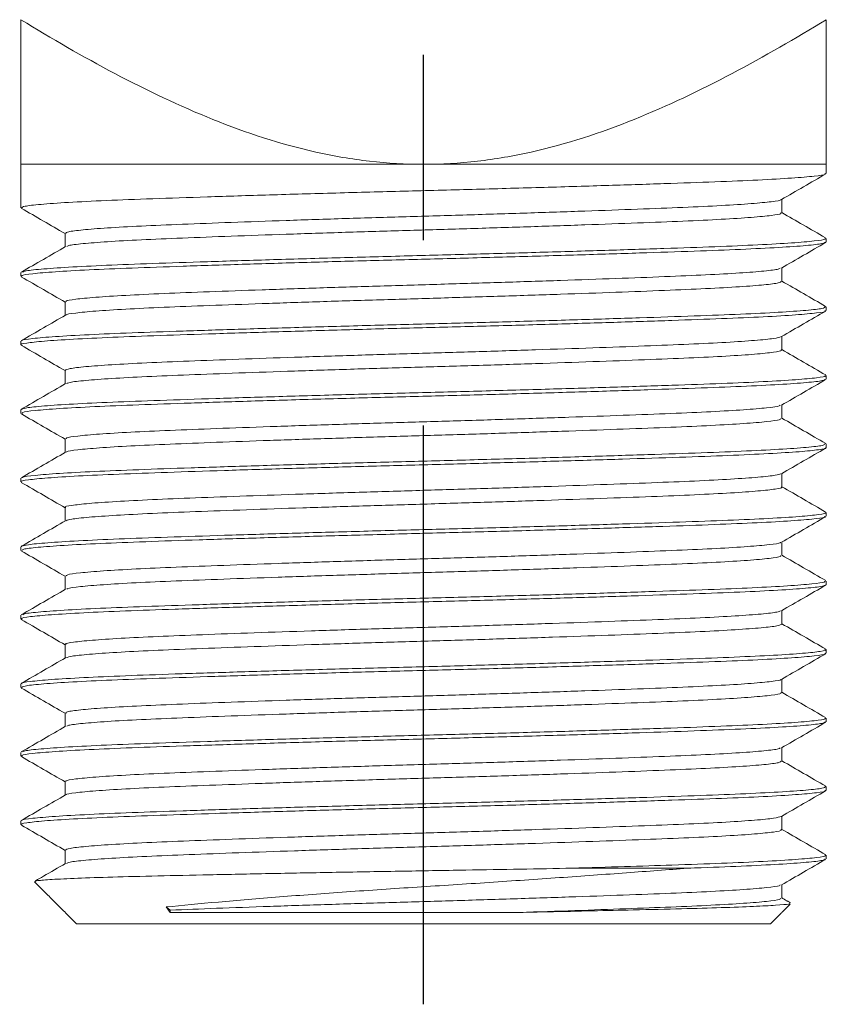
# Model space of a CAD drawing. Extents: x 894.9 to 905.9, y -8.5 to -0.5.
# Tile 1 of 10: x 896.913 to 897.349, y -4.96 to -4.428. Entities that reach past the tile are written whole.
import ezdxf

# ---------------------------------------------------------------- set-up
doc = ezdxf.new("R2010")
doc.units = 0
doc.header["$LTSCALE"] = 0.25
doc.header["$MEASUREMENT"] = 0
doc.linetypes.add('CENTER', pattern=[2, 1.25, -0.25, 0.25, -0.25])
doc.layers.get('0').update_dxf_attribs({"linetype": 'CONTINUOUS'})
doc.layers.add('CENTER', color=40, linetype='CENTER')

msp = doc.modelspace()

# ---------------------------------------------------------------- linework, layer by layer
at = {"color": 7, "linetype": 'Continuous', "lineweight": 15}
for p, q in [((897.1313, -4.50652), (896.9138, -4.50652)), ((897.3488, -4.50652), (897.1313, -4.50652)), ((897.21172, -4.88652), (897.27394, -4.88652)), ((896.99231, -4.90747), (896.99438, -4.91039)), ((896.99231, -4.90747), (896.99438, -4.90916)), ((896.99438, -4.90916), (896.99438, -4.91039)), ((897.1313, -4.91652), (896.9438, -4.91652)), ((897.3188, -4.91652), (897.1313, -4.91652))]:
    msp.add_line(p, q, dxfattribs=at)
for points, knots in [([(896.9138, -4.42846), (896.9304, -4.43863), (896.94727, -4.4484), (896.98189, -4.46665), (896.99952, -4.47507), (897.03558, -4.48955), (897.05404, -4.49563), (897.08272, -4.50205), (897.09248, -4.50373), (897.11189, -4.50596), (897.12159, -4.50652), (897.1313, -4.50652)], [0, 0, 0, 0, 0.25, 0.25, 0.5, 0.5, 0.75, 0.75, 0.875, 0.875, 1, 1, 1, 1]), ([(896.9138, -4.50652), (896.9138, -4.50652), (896.9138, -4.50596), (896.9138, -4.50372), (896.9138, -4.50204), (896.9138, -4.49562), (896.9138, -4.48954), (896.9138, -4.47505), (896.9138, -4.46662), (896.9138, -4.44837), (896.9138, -4.43861), (896.9138, -4.42846)], [0, 0, 0, 0, 0.125, 0.125, 0.25, 0.25, 0.5, 0.5, 0.75, 0.75, 1, 1, 1, 1]), ([(897.1313, -4.50652), (897.14101, -4.50652), (897.15072, -4.50596), (897.17014, -4.50372), (897.17991, -4.50204), (897.20858, -4.49562), (897.22704, -4.48954), (897.26312, -4.47505), (897.28077, -4.46662), (897.31539, -4.44837), (897.33223, -4.43861), (897.3488, -4.42846)], [0, 0, 0, 0, 0.125, 0.125, 0.25, 0.25, 0.5, 0.5, 0.75, 0.75, 1, 1, 1, 1]), ([(897.3488, -4.50652), (897.3488, -4.50652), (897.3488, -4.50596), (897.3488, -4.50372), (897.3488, -4.50204), (897.3488, -4.49562), (897.3488, -4.48954), (897.3488, -4.47505), (897.3488, -4.46662), (897.3488, -4.44837), (897.3488, -4.43861), (897.3488, -4.42846)], [0, 0, 0, 0, 0.125, 0.125, 0.25, 0.25, 0.5, 0.5, 0.75, 0.75, 1, 1, 1, 1]), ([(896.91417, -4.53), (896.91447, -4.52973), (896.9151, -4.52913), (896.92381, -4.52814), (896.93856, -4.52709), (896.9591, -4.52606), (896.98447, -4.52511), (897.01418, -4.52411), (897.04764, -4.52306), (897.08361, -4.52202), (897.12065, -4.52102), (897.1579, -4.52007), (897.1946, -4.51904), (897.22969, -4.51799), (897.26163, -4.51696), (897.28956, -4.516), (897.3129, -4.51501), (897.33119, -4.51396), (897.34314, -4.51292), (897.34882, -4.5121), (897.34822, -4.51164), (897.34804, -4.5115)], [0, 0, 0, 0, 0.046271, 0.101278, 0.156642, 0.211532, 0.265306, 0.319748, 0.375009, 0.43027, 0.484711, 0.538486, 0.593376, 0.648739, 0.703747, 0.757637, 0.811898, 0.867091, 0.922404, 0.97701, 1, 1, 1, 1]), ([(897.32468, -4.52557), (897.32867, -4.52326), (897.33663, -4.51866), (897.3446, -4.51406), (897.34858, -4.51175)], [0, 0, 0, 0, 0.499974, 1, 1, 1, 1]), ([(896.938, -4.54378), (896.93826, -4.54351), (896.93882, -4.54291), (896.94658, -4.54192), (896.95971, -4.54087), (896.97799, -4.53984), (897.00058, -4.53889), (897.02703, -4.53789), (897.05682, -4.53685), (897.08884, -4.5358), (897.12182, -4.5348), (897.15498, -4.53385), (897.18766, -4.53282), (897.21889, -4.53177), (897.24733, -4.53074), (897.27219, -4.52978), (897.29296, -4.52879), (897.30929, -4.52774), (897.31976, -4.5267), (897.32466, -4.52597), (897.3244, -4.52561), (897.32437, -4.52557)], [0, 0, 0, 0, 0.047104, 0.103001, 0.159259, 0.215036, 0.269679, 0.325, 0.381155, 0.437309, 0.49263, 0.547273, 0.603051, 0.659309, 0.715205, 0.769967, 0.825104, 0.88119, 0.937396, 0.992885, 1, 1, 1, 1]), ([(897.32493, -4.53272), (897.32493, -4.53148), (897.32493, -4.52905), (897.32493, -4.52662), (897.32493, -4.52542)], [0, 0, 0, 0, 0.509738, 1, 1, 1, 1]), ([(896.91401, -4.53025), (896.91799, -4.53255), (896.92588, -4.53711), (896.93376, -4.54167), (896.93766, -4.54392)], [0, 0, 0, 0, 0.5051566, 1, 1, 1, 1]), ([(896.93862, -4.55092), (896.93883, -4.55074), (896.93943, -4.55024), (896.94665, -4.54936), (896.95969, -4.54831), (896.978, -4.54728), (897.00058, -4.54633), (897.02703, -4.54533), (897.05682, -4.54428), (897.08884, -4.54324), (897.12182, -4.54224), (897.15498, -4.54129), (897.18766, -4.54026), (897.21889, -4.53921), (897.24733, -4.53818), (897.27219, -4.53721), (897.29297, -4.53623), (897.30925, -4.53518), (897.31989, -4.53414), (897.32495, -4.53332), (897.32441, -4.53286), (897.32425, -4.53272)], [0, 0, 0, 0, 0.029867, 0.08582, 0.142136, 0.19797, 0.252668, 0.308046, 0.364257, 0.420469, 0.475846, 0.530545, 0.586379, 0.642695, 0.698648, 0.753465, 0.808659, 0.864802, 0.921065, 0.976611, 1, 1, 1, 1]), ([(897.34841, -4.54617), (897.34442, -4.54386), (897.33659, -4.53934), (897.32877, -4.53481), (897.32493, -4.5326)], [0, 0, 0, 0, 0.509463, 1, 1, 1, 1]), ([(896.93766, -4.54378), (896.93766, -4.54502), (896.93766, -4.54746), (896.93766, -4.54989), (896.93766, -4.55108)], [0, 0, 0, 0, 0.509799, 1, 1, 1, 1]), ([(896.91455, -4.567), (896.91438, -4.56687), (896.91378, -4.56641), (896.91945, -4.56559), (896.93141, -4.56454), (896.94969, -4.5635), (896.97304, -4.56251), (897.00096, -4.56155), (897.03291, -4.56051), (897.06799, -4.55947), (897.10469, -4.55844), (897.14195, -4.55749), (897.17898, -4.55648), (897.21495, -4.55544), (897.24841, -4.5544), (897.27812, -4.55339), (897.3035, -4.55244), (897.32403, -4.55141), (897.33879, -4.55037), (897.34749, -4.54938), (897.34813, -4.54878), (897.34842, -4.5485)], [0, 0, 0, 0, 0.02299, 0.077596, 0.132909, 0.188102, 0.242363, 0.296253, 0.351261, 0.406624, 0.461514, 0.515289, 0.56973, 0.624991, 0.680252, 0.734694, 0.788468, 0.843358, 0.898722, 0.953729, 1, 1, 1, 1]), ([(896.9148, -4.56473), (896.91505, -4.56454), (896.91572, -4.56403), (896.92388, -4.56314), (896.93854, -4.56209), (896.9591, -4.56106), (896.98447, -4.56011), (897.01418, -4.55911), (897.04764, -4.55807), (897.08361, -4.55702), (897.12065, -4.55602), (897.1579, -4.55507), (897.1946, -4.55404), (897.22969, -4.55299), (897.26163, -4.55196), (897.28956, -4.551), (897.3129, -4.55001), (897.33119, -4.54896), (897.34314, -4.54792), (897.34882, -4.5471), (897.34822, -4.54664), (897.34804, -4.5465)], [0, 0, 0, 0, 0.031538, 0.087396, 0.143614, 0.199352, 0.253957, 0.30924, 0.365354, 0.421469, 0.476752, 0.531357, 0.587095, 0.643313, 0.69917, 0.753894, 0.808992, 0.865038, 0.921205, 0.976655, 1, 1, 1, 1]), ([(897.32468, -4.56257), (897.32867, -4.56026), (897.33663, -4.55566), (897.3446, -4.55106), (897.34858, -4.54875)], [0, 0, 0, 0, 0.499973, 1, 1, 1, 1]), ([(896.93794, -4.55092), (896.93396, -4.55322), (896.92599, -4.55783), (896.91803, -4.56243), (896.91404, -4.56473)], [0, 0, 0, 0, 0.499975, 1, 1, 1, 1]), ([(896.93834, -4.58079), (896.93818, -4.58065), (896.93764, -4.58019), (896.9427, -4.57937), (896.95334, -4.57832), (896.96962, -4.57728), (896.9904, -4.57629), (897.01527, -4.57533), (897.0437, -4.57429), (897.07494, -4.57325), (897.10761, -4.57222), (897.14078, -4.57127), (897.17375, -4.57026), (897.20577, -4.56922), (897.23556, -4.56818), (897.26201, -4.56717), (897.2846, -4.56622), (897.3029, -4.56519), (897.31594, -4.56415), (897.32319, -4.56326), (897.32379, -4.56275), (897.324, -4.56257)], [0, 0, 0, 0, 0.0236007, 0.0790833, 0.1352829, 0.1913618, 0.2464928, 0.3012476, 0.3571377, 0.4133893, 0.4691599, 0.5237965, 0.5791112, 0.635259, 0.6914068, 0.7467214, 0.801358, 0.8571287, 0.9133801, 0.9692703, 1, 1, 1, 1]), ([(897.32493, -4.56973), (897.32493, -4.56849), (897.32493, -4.56605), (897.32493, -4.56362), (897.32493, -4.56242)], [0, 0, 0, 0, 0.509522, 1, 1, 1, 1]), ([(896.91402, -4.56726), (896.918, -4.56956), (896.92588, -4.57411), (896.93377, -4.57867), (896.93766, -4.58092)], [0, 0, 0, 0, 0.5052998, 1, 1, 1, 1]), ([(896.93822, -4.58794), (896.93819, -4.5879), (896.93793, -4.58753), (896.94284, -4.58681), (896.95331, -4.58576), (896.96963, -4.58472), (896.9904, -4.58373), (897.01527, -4.58277), (897.0437, -4.58173), (897.07494, -4.58069), (897.10761, -4.57966), (897.14078, -4.57871), (897.17375, -4.5777), (897.20577, -4.57666), (897.23556, -4.57562), (897.26201, -4.57461), (897.2846, -4.57366), (897.30288, -4.57263), (897.31602, -4.57159), (897.32376, -4.5706), (897.32433, -4.57), (897.32459, -4.56973)], [0, 0, 0, 0, 0.007092, 0.062596, 0.118817, 0.174917, 0.230069, 0.284845, 0.340756, 0.397029, 0.452821, 0.507478, 0.562814, 0.618983, 0.675152, 0.730488, 0.785145, 0.840937, 0.89721, 0.953122, 1, 1, 1, 1]), ([(897.34856, -4.58324), (897.34458, -4.58094), (897.3367, -4.57638), (897.32882, -4.57183), (897.32493, -4.56958)], [0, 0, 0, 0, 0.505667, 1, 1, 1, 1]), ([(896.93766, -4.58079), (896.93766, -4.58203), (896.93766, -4.58446), (896.93766, -4.58689), (896.93766, -4.58808)], [0, 0, 0, 0, 0.510025, 1, 1, 1, 1]), ([(896.91462, -4.60426), (896.9143, -4.60417), (896.91274, -4.60376), (896.91623, -4.60303), (896.92537, -4.60199), (896.94122, -4.60094), (896.96243, -4.59992), (896.98847, -4.59897), (897.01875, -4.59796), (897.05267, -4.59692), (897.08886, -4.59587), (897.12597, -4.59488), (897.1632, -4.59392), (897.19975, -4.59289), (897.23448, -4.59184), (897.26588, -4.59081), (897.29319, -4.58986), (897.31583, -4.58886), (897.33333, -4.58781), (897.34431, -4.58677), (897.34919, -4.58601), (897.34835, -4.58559), (897.34817, -4.5855)], [0, 0, 0, 0, 0.014068, 0.067373, 0.121707, 0.176276, 0.230263, 0.283225, 0.337064, 0.391599, 0.446017, 0.499515, 0.552649, 0.606884, 0.661469, 0.715588, 0.768607, 0.822283, 0.876768, 0.931253, 0.984929, 1, 1, 1, 1]), ([(896.91444, -4.60175), (896.91439, -4.6017), (896.91407, -4.60132), (896.91959, -4.60059), (896.93137, -4.59954), (896.9497, -4.5985), (896.97303, -4.59751), (897.00097, -4.59655), (897.03291, -4.59551), (897.06799, -4.59447), (897.10469, -4.59344), (897.14195, -4.59249), (897.17898, -4.59148), (897.21495, -4.59044), (897.24841, -4.5894), (897.27812, -4.58839), (897.3035, -4.58744), (897.32403, -4.58641), (897.33879, -4.58537), (897.34749, -4.58438), (897.34813, -4.58378), (897.34842, -4.5835)], [0, 0, 0, 0, 0.008869, 0.064265, 0.120377, 0.176368, 0.231413, 0.286082, 0.341885, 0.398048, 0.453732, 0.508283, 0.563512, 0.619571, 0.675631, 0.73086, 0.785411, 0.841094, 0.897258, 0.95306, 1, 1, 1, 1]), ([(897.32468, -4.59957), (897.32866, -4.59727), (897.33663, -4.59266), (897.34459, -4.58806), (897.34857, -4.58576)], [0, 0, 0, 0, 0.499975, 1, 1, 1, 1]), ([(896.93791, -4.58794), (896.93393, -4.59024), (896.92596, -4.59484), (896.918, -4.59945), (896.91401, -4.60175)], [0, 0, 0, 0, 0.499976, 1, 1, 1, 1]), ([(896.93766, -4.61778), (896.9382, -4.61746), (896.93929, -4.61681), (896.94811, -4.61577), (896.96204, -4.61472), (896.98097, -4.6137), (897.00414, -4.61275), (897.0311, -4.61174), (897.06129, -4.6107), (897.09351, -4.60965), (897.12656, -4.60867), (897.1597, -4.6077), (897.19224, -4.60667), (897.22315, -4.60562), (897.25111, -4.60459), (897.27541, -4.60364), (897.29562, -4.60264), (897.31102, -4.6016), (897.32142, -4.60055), (897.32358, -4.59989), (897.32464, -4.59957)], [0, 0, 0, 0, 0.054949, 0.110958, 0.16721, 0.222861, 0.277455, 0.332954, 0.389171, 0.445267, 0.500414, 0.555186, 0.611093, 0.667361, 0.723149, 0.777802, 0.833133, 0.889298, 0.945463, 1, 1, 1, 1]), ([(897.32493, -4.60673), (897.32493, -4.60549), (897.32493, -4.60305), (897.32493, -4.60062), (897.32493, -4.59942)], [0, 0, 0, 0, 0.509507, 1, 1, 1, 1]), ([(896.91401, -4.60425), (896.918, -4.60656), (896.92588, -4.61111), (896.93376, -4.61567), (896.93766, -4.61792)], [0, 0, 0, 0, 0.505183, 1, 1, 1, 1]), ([(896.93849, -4.62493), (896.93891, -4.62471), (896.93995, -4.62415), (896.94817, -4.62321), (896.96202, -4.62216), (896.98097, -4.62114), (897.00414, -4.62019), (897.0311, -4.61918), (897.06129, -4.61814), (897.09351, -4.61709), (897.12656, -4.6161), (897.1597, -4.61514), (897.19224, -4.61411), (897.22315, -4.61306), (897.25111, -4.61203), (897.27542, -4.61108), (897.29558, -4.61008), (897.31116, -4.60903), (897.32093, -4.60799), (897.32527, -4.60723), (897.32453, -4.60681), (897.32437, -4.60672)], [0, 0, 0, 0, 0.038726, 0.094741, 0.150997, 0.206654, 0.261253, 0.316757, 0.372979, 0.42908, 0.484232, 0.539009, 0.594921, 0.651194, 0.706987, 0.761645, 0.816981, 0.873151, 0.929321, 0.984657, 1, 1, 1, 1]), ([(897.34858, -4.62025), (897.34459, -4.61795), (897.33671, -4.61339), (897.32883, -4.60883), (897.32493, -4.60658)], [0, 0, 0, 0, 0.505317, 1, 1, 1, 1]), ([(896.93766, -4.61778), (896.93766, -4.61902), (896.93766, -4.62146), (896.93766, -4.62389), (896.93766, -4.62508)], [0, 0, 0, 0, 0.509732, 1, 1, 1, 1]), ([(896.9138, -4.639), (896.9144, -4.63868), (896.91563, -4.63803), (896.92553, -4.63699), (896.94118, -4.63594), (896.96244, -4.63492), (896.98847, -4.63397), (897.01875, -4.63296), (897.05267, -4.63192), (897.08886, -4.63087), (897.12597, -4.62988), (897.1632, -4.62892), (897.19975, -4.62789), (897.23448, -4.62684), (897.26588, -4.62581), (897.29319, -4.62486), (897.31583, -4.62386), (897.33333, -4.62281), (897.34431, -4.62177), (897.34919, -4.62101), (897.34835, -4.62059), (897.34817, -4.6205)], [0, 0, 0, 0, 0.054066, 0.109176, 0.164523, 0.21928, 0.272997, 0.327605, 0.382918, 0.438113, 0.492374, 0.546266, 0.601275, 0.656639, 0.71153, 0.765305, 0.819748, 0.87501, 0.930272, 0.984714, 1, 1, 1, 1]), ([(896.91455, -4.641), (896.91446, -4.64082), (896.91418, -4.64032), (896.92077, -4.63944), (896.93368, -4.63839), (896.95272, -4.63735), (896.97676, -4.63638), (897.00529, -4.6354), (897.03776, -4.63436), (897.07317, -4.63332), (897.11, -4.6323), (897.14727, -4.63135), (897.18421, -4.63034), (897.21992, -4.62929), (897.2529, -4.62825), (897.28203, -4.62726), (897.30674, -4.6263), (897.32653, -4.62526), (897.34038, -4.62422), (897.34797, -4.62328), (897.34811, -4.62273), (897.34817, -4.6225)], [0, 0, 0, 0, 0.030726, 0.085482, 0.140828, 0.195936, 0.250001, 0.304065, 0.359173, 0.414519, 0.469275, 0.522991, 0.577597, 0.632908, 0.688101, 0.742362, 0.796252, 0.851259, 0.906622, 0.961511, 1, 1, 1, 1]), ([(897.32467, -4.63658), (897.32865, -4.63427), (897.33662, -4.62967), (897.34458, -4.62507), (897.34856, -4.62276)], [0, 0, 0, 0, 0.499975, 1, 1, 1, 1]), ([(896.93791, -4.62494), (896.93393, -4.62724), (896.92596, -4.63185), (896.918, -4.63645), (896.91401, -4.63875)], [0, 0, 0, 0, 0.499973, 1, 1, 1, 1]), ([(896.93834, -4.65478), (896.93825, -4.6546), (896.93801, -4.65409), (896.94387, -4.65322), (896.95536, -4.65217), (896.97232, -4.65113), (896.99372, -4.65016), (897.01912, -4.64918), (897.04802, -4.64814), (897.07955, -4.6471), (897.11234, -4.64608), (897.14552, -4.64513), (897.17841, -4.64412), (897.21019, -4.64307), (897.23956, -4.64203), (897.26549, -4.64104), (897.28748, -4.64008), (897.30513, -4.63904), (897.31734, -4.638), (897.3237, -4.63717), (897.32393, -4.63671), (897.324, -4.63658)], [0, 0, 0, 0, 0.0310258, 0.0867145, 0.1430031, 0.1990503, 0.2540356, 0.3090208, 0.3650679, 0.4213567, 0.4770453, 0.5316756, 0.587212, 0.6434661, 0.6995993, 0.7547837, 0.8095916, 0.8655358, 0.921842, 0.9776667, 1, 1, 1, 1]), ([(897.32493, -4.64372), (897.32493, -4.64248), (897.32493, -4.64005), (897.32493, -4.63762), (897.32493, -4.63642)], [0, 0, 0, 0, 0.509963, 1, 1, 1, 1]), ([(896.91404, -4.64127), (896.91802, -4.64357), (896.9259, -4.64812), (896.93377, -4.65267), (896.93766, -4.65492)], [0, 0, 0, 0, 0.5057851, 1, 1, 1, 1]), ([(896.93846, -4.66192), (896.93845, -4.66184), (896.93841, -4.66143), (896.94398, -4.66066), (896.95533, -4.65961), (896.97233, -4.65857), (896.99371, -4.6576), (897.01912, -4.65662), (897.04802, -4.65558), (897.07955, -4.65454), (897.11234, -4.65352), (897.14552, -4.65257), (897.17841, -4.65156), (897.21019, -4.65051), (897.23956, -4.64947), (897.26549, -4.64848), (897.28749, -4.64752), (897.30511, -4.64648), (897.31743, -4.64544), (897.3242, -4.6445), (897.32432, -4.64395), (897.32437, -4.64372)], [0, 0, 0, 0, 0.014207, 0.069884, 0.126161, 0.182196, 0.23717, 0.292143, 0.348179, 0.404456, 0.460133, 0.514751, 0.570276, 0.626519, 0.68264, 0.737813, 0.792609, 0.848542, 0.904836, 0.960649, 1, 1, 1, 1]), ([(897.34858, -4.65725), (897.3446, -4.65495), (897.33671, -4.65039), (897.32883, -4.64584), (897.32493, -4.64358)], [0, 0, 0, 0, 0.5052081, 1, 1, 1, 1]), ([(896.93766, -4.65478), (896.93766, -4.65602), (896.93766, -4.65845), (896.93766, -4.66089), (896.93766, -4.66208)], [0, 0, 0, 0, 0.509435, 1, 1, 1, 1]), ([(896.91417, -4.678), (896.91405, -4.67796), (896.91307, -4.67759), (896.91727, -4.67688), (896.92723, -4.67584), (896.94394, -4.67479), (896.96587, -4.67378), (896.99255, -4.67283), (897.0234, -4.67181), (897.05773, -4.67077), (897.09412, -4.66973), (897.1313, -4.66875), (897.16848, -4.66778), (897.20486, -4.66674), (897.2392, -4.66569), (897.27004, -4.66467), (897.29673, -4.66372), (897.31865, -4.66271), (897.33536, -4.66167), (897.34533, -4.66062), (897.34953, -4.65992), (897.34854, -4.65955), (897.34842, -4.6595)], [0, 0, 0, 0, 0.00762, 0.061882, 0.117077, 0.172391, 0.227, 0.280717, 0.335475, 0.390823, 0.445933, 0.5, 0.554067, 0.609177, 0.664525, 0.719283, 0.773, 0.827609, 0.882923, 0.938118, 0.99238, 1, 1, 1, 1]), ([(896.91468, -4.67573), (896.91466, -4.67564), (896.91459, -4.67522), (896.92088, -4.67444), (896.93365, -4.67339), (896.95273, -4.67235), (896.97675, -4.67138), (897.00529, -4.6704), (897.03776, -4.66936), (897.07317, -4.66832), (897.11, -4.6673), (897.14727, -4.66635), (897.18421, -4.66534), (897.21992, -4.66429), (897.2529, -4.66325), (897.28203, -4.66226), (897.30674, -4.6613), (897.32653, -4.66026), (897.34038, -4.65922), (897.34797, -4.65828), (897.34811, -4.65773), (897.34817, -4.6575)], [0, 0, 0, 0, 0.015939, 0.071531, 0.127721, 0.18367, 0.238559, 0.293448, 0.349397, 0.405587, 0.461178, 0.515714, 0.571153, 0.627308, 0.683343, 0.738431, 0.793143, 0.84899, 0.905197, 0.960924, 1, 1, 1, 1]), ([(897.32465, -4.67358), (897.32864, -4.67128), (897.3366, -4.66668), (897.34457, -4.66207), (897.34855, -4.65977)], [0, 0, 0, 0, 0.4999754, 1, 1, 1, 1]), ([(896.93793, -4.66193), (896.93395, -4.66423), (896.92599, -4.66883), (896.91802, -4.67344), (896.91404, -4.67574)], [0, 0, 0, 0, 0.499976, 1, 1, 1, 1]), ([(896.938, -4.69178), (896.93789, -4.69174), (896.93702, -4.69137), (896.94076, -4.69066), (896.94962, -4.68962), (896.9645, -4.68857), (896.98402, -4.68756), (897.00778, -4.68661), (897.03524, -4.68559), (897.06581, -4.68455), (897.0982, -4.68351), (897.1313, -4.68253), (897.1644, -4.68156), (897.19679, -4.68052), (897.22735, -4.67947), (897.25482, -4.67845), (897.27856, -4.6775), (897.29814, -4.67649), (897.31278, -4.67545), (897.32201, -4.67446), (897.32356, -4.67386), (897.32426, -4.67359)], [0, 0, 0, 0, 0.007689, 0.062887, 0.119034, 0.175302, 0.230852, 0.285496, 0.341198, 0.397501, 0.453562, 0.50856, 0.563559, 0.61962, 0.675923, 0.731625, 0.786269, 0.841819, 0.898086, 0.954233, 1, 1, 1, 1]), ([(897.32493, -4.68072), (897.32493, -4.67948), (897.32493, -4.67705), (897.32493, -4.67462), (897.32493, -4.67342)], [0, 0, 0, 0, 0.509922, 1, 1, 1, 1]), ([(896.91403, -4.67827), (896.91802, -4.68057), (896.92589, -4.68512), (896.93377, -4.68967), (896.93766, -4.69192)], [0, 0, 0, 0, 0.505616, 1, 1, 1, 1]), ([(896.93829, -4.69893), (896.93899, -4.69866), (896.94055, -4.69805), (896.94982, -4.69706), (896.96445, -4.69601), (896.98403, -4.695), (897.00777, -4.69405), (897.03524, -4.69303), (897.06581, -4.69199), (897.0982, -4.69095), (897.1313, -4.68997), (897.1644, -4.689), (897.19679, -4.68796), (897.22736, -4.68691), (897.25482, -4.68589), (897.27857, -4.68494), (897.29809, -4.68393), (897.31297, -4.68289), (897.32184, -4.68184), (897.32558, -4.68113), (897.3247, -4.68076), (897.32459, -4.68072)], [0, 0, 0, 0, 0.046448, 0.102541, 0.158754, 0.214251, 0.268842, 0.324491, 0.380739, 0.436746, 0.491691, 0.546637, 0.602644, 0.658892, 0.714541, 0.769132, 0.824628, 0.880842, 0.936935, 0.99208, 1, 1, 1, 1]), ([(897.34855, -4.69424), (897.34457, -4.69193), (897.3367, -4.68738), (897.32882, -4.68283), (897.32493, -4.68058)], [0, 0, 0, 0, 0.505779, 1, 1, 1, 1]), ([(896.93766, -4.69178), (896.93766, -4.69302), (896.93766, -4.69545), (896.93766, -4.69789), (896.93766, -4.69908)], [0, 0, 0, 0, 0.509656, 1, 1, 1, 1]), ([(896.91436, -4.71275), (896.91518, -4.71246), (896.91695, -4.71184), (896.92744, -4.71084), (896.94389, -4.70979), (896.96588, -4.70878), (896.99255, -4.70783), (897.0234, -4.70681), (897.05773, -4.70577), (897.09412, -4.70473), (897.1313, -4.70375), (897.16848, -4.70278), (897.20486, -4.70174), (897.2392, -4.70069), (897.27004, -4.69967), (897.29673, -4.69872), (897.31865, -4.69771), (897.33536, -4.69667), (897.34533, -4.69562), (897.34953, -4.69492), (897.34854, -4.69455), (897.34842, -4.6945)], [0, 0, 0, 0, 0.048219, 0.104218, 0.160338, 0.215741, 0.270241, 0.325797, 0.381951, 0.437864, 0.492718, 0.547572, 0.603485, 0.659639, 0.715194, 0.769694, 0.825098, 0.881217, 0.937216, 0.992269, 1, 1, 1, 1]), ([(896.91443, -4.715), (896.91448, -4.71477), (896.91462, -4.71422), (896.92222, -4.71329), (896.93606, -4.71224), (896.95586, -4.71121), (896.98057, -4.71025), (897.00969, -4.70926), (897.04267, -4.70821), (897.07838, -4.70717), (897.11532, -4.70616), (897.15259, -4.70521), (897.18942, -4.70419), (897.22483, -4.70314), (897.2573, -4.7021), (897.28584, -4.70113), (897.30987, -4.70015), (897.32892, -4.69911), (897.34183, -4.69807), (897.34841, -4.69719), (897.34814, -4.69668), (897.34804, -4.6965)], [0, 0, 0, 0, 0.038489, 0.093378, 0.148741, 0.203748, 0.257638, 0.311899, 0.367092, 0.422403, 0.477009, 0.530725, 0.585481, 0.640827, 0.695935, 0.749999, 0.804064, 0.859172, 0.914518, 0.969274, 1, 1, 1, 1]), ([(897.32468, -4.71057), (897.32866, -4.70827), (897.33663, -4.70366), (897.34459, -4.69906), (897.34858, -4.69676)], [0, 0, 0, 0, 0.499975, 1, 1, 1, 1]), ([(896.93792, -4.69893), (896.93393, -4.70124), (896.92597, -4.70584), (896.918, -4.71045), (896.91402, -4.71275)], [0, 0, 0, 0, 0.499971, 1, 1, 1, 1]), ([(896.93823, -4.72878), (896.93828, -4.72855), (896.9384, -4.728), (896.94516, -4.72707), (896.95749, -4.72602), (896.97511, -4.72499), (896.99711, -4.72403), (897.02304, -4.72304), (897.0524, -4.72199), (897.08419, -4.72095), (897.11707, -4.71994), (897.15026, -4.71899), (897.18304, -4.71797), (897.21457, -4.71692), (897.24348, -4.71588), (897.26888, -4.71491), (897.29027, -4.71393), (897.30726, -4.71289), (897.31862, -4.71185), (897.3242, -4.71107), (897.32415, -4.71066), (897.32414, -4.71057)], [0, 0, 0, 0, 0.039154, 0.094941, 0.151208, 0.207114, 0.261884, 0.317031, 0.373125, 0.429341, 0.484839, 0.539432, 0.595083, 0.651333, 0.707341, 0.762289, 0.817237, 0.873245, 0.929495, 0.985146, 1, 1, 1, 1]), ([(897.32493, -4.71772), (897.32493, -4.71648), (897.32493, -4.71405), (897.32493, -4.71162), (897.32493, -4.71042)], [0, 0, 0, 0, 0.509717, 1, 1, 1, 1]), ([(896.91401, -4.71525), (896.91799, -4.71755), (896.92588, -4.72211), (896.93376, -4.72667), (896.93766, -4.72892)], [0, 0, 0, 0, 0.505153, 1, 1, 1, 1]), ([(896.93858, -4.73593), (896.93865, -4.7358), (896.93888, -4.73534), (896.94525, -4.73451), (896.95746, -4.73346), (896.97511, -4.73243), (896.99711, -4.73146), (897.02304, -4.73048), (897.0524, -4.72943), (897.08419, -4.72839), (897.11707, -4.72738), (897.15026, -4.72643), (897.18304, -4.72541), (897.21457, -4.72436), (897.24348, -4.72332), (897.26888, -4.72235), (897.29028, -4.72137), (897.30723, -4.72033), (897.31873, -4.71929), (897.32459, -4.71841), (897.32434, -4.7179), (897.32425, -4.71772)], [0, 0, 0, 0, 0.022775, 0.078561, 0.134828, 0.190733, 0.245503, 0.300649, 0.356743, 0.412958, 0.468456, 0.523048, 0.578698, 0.634948, 0.690956, 0.745903, 0.80085, 0.856858, 0.913108, 0.968758, 1, 1, 1, 1]), ([(897.34857, -4.73125), (897.34459, -4.72895), (897.33671, -4.72439), (897.32883, -4.71983), (897.32493, -4.71758)], [0, 0, 0, 0, 0.505326, 1, 1, 1, 1]), ([(896.93766, -4.72878), (896.93766, -4.73002), (896.93766, -4.73246), (896.93766, -4.73489), (896.93766, -4.73608)], [0, 0, 0, 0, 0.509758, 1, 1, 1, 1]), ([(896.91443, -4.752), (896.91424, -4.75191), (896.91341, -4.7515), (896.91829, -4.75073), (896.92926, -4.74969), (896.94676, -4.74865), (896.96941, -4.74764), (896.99672, -4.74669), (897.02812, -4.74566), (897.06284, -4.74462), (897.09939, -4.74358), (897.13662, -4.74262), (897.17374, -4.74163), (897.20993, -4.74059), (897.24384, -4.73954), (897.27413, -4.73853), (897.30016, -4.73758), (897.32142, -4.73656), (897.33706, -4.73552), (897.34697, -4.73448), (897.34819, -4.73382), (897.3488, -4.7335)], [0, 0, 0, 0, 0.015286, 0.069728, 0.12499, 0.180252, 0.234695, 0.28847, 0.343361, 0.398725, 0.453734, 0.507626, 0.561887, 0.617082, 0.672395, 0.727003, 0.78072, 0.835477, 0.890824, 0.945934, 1, 1, 1, 1]), ([(896.93791, -4.73594), (896.93393, -4.73824), (896.92596, -4.74284), (896.918, -4.74745), (896.91401, -4.74975)], [0, 0, 0, 0, 0.499972, 1, 1, 1, 1]), ([(896.91478, -4.74974), (896.91486, -4.7496), (896.91511, -4.74913), (896.9223, -4.74829), (896.93604, -4.74724), (896.95586, -4.74621), (896.98057, -4.74525), (897.00969, -4.74426), (897.04267, -4.74321), (897.07838, -4.74217), (897.11532, -4.74116), (897.15259, -4.74021), (897.18942, -4.73919), (897.22483, -4.73814), (897.2573, -4.7371), (897.28584, -4.73613), (897.30987, -4.73515), (897.32892, -4.73411), (897.34183, -4.73307), (897.34841, -4.73219), (897.34814, -4.73168), (897.34804, -4.7315)], [0, 0, 0, 0, 0.024538, 0.080224, 0.13639, 0.192196, 0.246868, 0.301915, 0.357909, 0.414023, 0.469421, 0.523916, 0.579467, 0.635615, 0.691523, 0.746372, 0.801221, 0.857129, 0.913278, 0.968828, 1, 1, 1, 1]), ([(897.32468, -4.74757), (897.32867, -4.74526), (897.33663, -4.74066), (897.3446, -4.73605), (897.34858, -4.73375)], [0, 0, 0, 0, 0.499973, 1, 1, 1, 1]), ([(896.93823, -4.76579), (896.93807, -4.7657), (896.93731, -4.76528), (896.94166, -4.76451), (896.95143, -4.76347), (896.96701, -4.76243), (896.98717, -4.76142), (897.01149, -4.76047), (897.03944, -4.75944), (897.07036, -4.7584), (897.10289, -4.75736), (897.13604, -4.7564), (897.16908, -4.75541), (897.2013, -4.75437), (897.23149, -4.75332), (897.25845, -4.75231), (897.28162, -4.75136), (897.30057, -4.75034), (897.31442, -4.7493), (897.32264, -4.74836), (897.32368, -4.7478), (897.32411, -4.74757)], [0, 0, 0, 0, 0.01575, 0.071062, 0.127206, 0.183351, 0.238663, 0.293296, 0.349064, 0.405312, 0.461199, 0.515951, 0.571079, 0.627155, 0.683352, 0.738831, 0.793406, 0.849038, 0.905269, 0.961259, 1, 1, 1, 1]), ([(897.32493, -4.75472), (897.32493, -4.75348), (897.32493, -4.75105), (897.32493, -4.74862), (897.32493, -4.74742)], [0, 0, 0, 0, 0.509594, 1, 1, 1, 1]), ([(896.91402, -4.75225), (896.918, -4.75456), (896.92588, -4.75911), (896.93376, -4.76367), (896.93766, -4.76592)], [0, 0, 0, 0, 0.505264, 1, 1, 1, 1]), ([(896.93797, -4.77293), (896.93903, -4.77261), (896.94119, -4.77195), (896.95158, -4.77091), (896.96697, -4.76987), (896.98718, -4.76886), (897.01148, -4.76791), (897.03944, -4.76688), (897.07036, -4.76584), (897.10289, -4.7648), (897.13604, -4.76384), (897.16908, -4.76285), (897.2013, -4.76181), (897.23149, -4.76076), (897.25845, -4.75975), (897.28163, -4.7588), (897.30055, -4.75778), (897.31448, -4.75674), (897.3233, -4.7557), (897.32439, -4.75505), (897.32492, -4.75472)], [0, 0, 0, 0, 0.054321, 0.110504, 0.166687, 0.222036, 0.276708, 0.332513, 0.3888, 0.444726, 0.499515, 0.554681, 0.610795, 0.66703, 0.722548, 0.77716, 0.83283, 0.889099, 0.945127, 1, 1, 1, 1]), ([(897.34858, -4.76825), (897.3446, -4.76595), (897.33671, -4.76139), (897.32883, -4.75684), (897.32493, -4.75458)], [0, 0, 0, 0, 0.505172, 1, 1, 1, 1]), ([(896.93766, -4.76579), (896.93766, -4.76703), (896.93766, -4.76946), (896.93766, -4.77189), (896.93766, -4.77308)], [0, 0, 0, 0, 0.510004, 1, 1, 1, 1]), ([(896.91443, -4.787), (896.91424, -4.78691), (896.91341, -4.7865), (896.91829, -4.78573), (896.92926, -4.78469), (896.94676, -4.78365), (896.96941, -4.78264), (896.99672, -4.78169), (897.02812, -4.78066), (897.06284, -4.77962), (897.09939, -4.77858), (897.13662, -4.77762), (897.17374, -4.77663), (897.20993, -4.77559), (897.24384, -4.77454), (897.27412, -4.77353), (897.30017, -4.77258), (897.32137, -4.77156), (897.33723, -4.77052), (897.34637, -4.76948), (897.34986, -4.76874), (897.3483, -4.76833), (897.34798, -4.76825)], [0, 0, 0, 0, 0.015072, 0.068752, 0.12324, 0.177729, 0.231409, 0.284432, 0.338555, 0.393144, 0.447383, 0.50052, 0.554022, 0.608444, 0.662983, 0.716826, 0.769791, 0.823782, 0.878354, 0.932693, 0.986002, 1, 1, 1, 1]), ([(896.93792, -4.77293), (896.93394, -4.77523), (896.92598, -4.77984), (896.91801, -4.78444), (896.91403, -4.78674)], [0, 0, 0, 0, 0.499977, 1, 1, 1, 1]), ([(896.91417, -4.789), (896.91447, -4.78873), (896.9151, -4.78813), (896.92381, -4.78714), (896.93856, -4.78609), (896.9591, -4.78506), (896.98447, -4.78411), (897.01418, -4.78311), (897.04764, -4.78206), (897.08361, -4.78102), (897.12065, -4.78002), (897.1579, -4.77907), (897.1946, -4.77804), (897.22969, -4.77699), (897.26163, -4.77596), (897.28956, -4.775), (897.3129, -4.77401), (897.33119, -4.77296), (897.34314, -4.77192), (897.34882, -4.7711), (897.34822, -4.77064), (897.34804, -4.7705)], [0, 0, 0, 0, 0.046271, 0.101278, 0.156642, 0.211532, 0.265306, 0.319748, 0.375009, 0.43027, 0.484711, 0.538486, 0.593376, 0.648739, 0.703747, 0.757637, 0.811898, 0.867091, 0.922404, 0.97701, 1, 1, 1, 1]), ([(897.32468, -4.78457), (897.32866, -4.78227), (897.33663, -4.77766), (897.34459, -4.77306), (897.34858, -4.77076)], [0, 0, 0, 0, 0.499974, 1, 1, 1, 1]), ([(896.938, -4.80278), (896.93826, -4.80251), (896.93882, -4.80191), (896.94658, -4.80092), (896.95971, -4.79987), (896.97799, -4.79884), (897.00058, -4.79789), (897.02703, -4.79689), (897.05682, -4.79585), (897.08884, -4.7948), (897.12182, -4.7938), (897.15498, -4.79285), (897.18766, -4.79182), (897.21889, -4.79077), (897.24733, -4.78974), (897.27219, -4.78878), (897.29296, -4.78779), (897.30929, -4.78674), (897.31975, -4.7857), (897.32466, -4.78498), (897.3244, -4.78461), (897.32437, -4.78457)], [0, 0, 0, 0, 0.047165, 0.103071, 0.159338, 0.215124, 0.269776, 0.325106, 0.381269, 0.437432, 0.492762, 0.547414, 0.6032, 0.659467, 0.715372, 0.770142, 0.825288, 0.881383, 0.937598, 0.993096, 1, 1, 1, 1]), ([(897.32493, -4.79173), (897.32493, -4.79049), (897.32493, -4.78805), (897.32493, -4.78562), (897.32493, -4.78442)], [0, 0, 0, 0, 0.509461, 1, 1, 1, 1]), ([(896.91402, -4.78926), (896.918, -4.79156), (896.92588, -4.79611), (896.93377, -4.80067), (896.93766, -4.80292)], [0, 0, 0, 0, 0.505255, 1, 1, 1, 1]), ([(896.93861, -4.80992), (896.93882, -4.80975), (896.93942, -4.80924), (896.94665, -4.80836), (896.95969, -4.80731), (896.978, -4.80628), (897.00058, -4.80533), (897.02703, -4.80433), (897.05682, -4.80328), (897.08884, -4.80224), (897.12182, -4.80124), (897.15498, -4.80029), (897.18766, -4.79926), (897.21889, -4.79821), (897.24733, -4.79718), (897.27219, -4.79621), (897.29297, -4.79523), (897.30925, -4.79418), (897.31989, -4.79314), (897.32494, -4.79232), (897.32441, -4.79186), (897.32426, -4.79173)], [0, 0, 0, 0, 0.030282, 0.086226, 0.142531, 0.198355, 0.253044, 0.308411, 0.364613, 0.420814, 0.476181, 0.53087, 0.586694, 0.642999, 0.698943, 0.75375, 0.808934, 0.865066, 0.921319, 0.976855, 1, 1, 1, 1]), ([(897.34855, -4.80523), (897.34457, -4.80293), (897.33669, -4.79838), (897.32882, -4.79383), (897.32493, -4.79158)], [0, 0, 0, 0, 0.505832, 1, 1, 1, 1]), ([(896.93766, -4.80278), (896.93766, -4.80402), (896.93766, -4.80646), (896.93766, -4.80889), (896.93766, -4.81008)], [0, 0, 0, 0, 0.509871, 1, 1, 1, 1]), ([(896.93793, -4.80993), (896.93394, -4.81223), (896.92598, -4.81684), (896.91801, -4.82144), (896.91403, -4.82374)], [0, 0, 0, 0, 0.499973, 1, 1, 1, 1]), ([(896.91455, -4.826), (896.91438, -4.82587), (896.91378, -4.82541), (896.91945, -4.82459), (896.93141, -4.82354), (896.94969, -4.8225), (896.97304, -4.82151), (897.00096, -4.82055), (897.03291, -4.81951), (897.06799, -4.81847), (897.10469, -4.81744), (897.14195, -4.81649), (897.17898, -4.81548), (897.21495, -4.81444), (897.24841, -4.8134), (897.27812, -4.81239), (897.3035, -4.81144), (897.32403, -4.81041), (897.33879, -4.80937), (897.34749, -4.80838), (897.34813, -4.80778), (897.34842, -4.8075)], [0, 0, 0, 0, 0.02299, 0.077596, 0.132909, 0.188102, 0.242363, 0.296253, 0.351261, 0.406624, 0.461514, 0.515289, 0.56973, 0.624991, 0.680252, 0.734694, 0.788468, 0.843358, 0.898722, 0.953729, 1, 1, 1, 1]), ([(896.91479, -4.82373), (896.91503, -4.82355), (896.9157, -4.82303), (896.92388, -4.82214), (896.93854, -4.82109), (896.9591, -4.82006), (896.98447, -4.81911), (897.01418, -4.81811), (897.04764, -4.81706), (897.08361, -4.81602), (897.12065, -4.81502), (897.1579, -4.81407), (897.1946, -4.81304), (897.22969, -4.81199), (897.26163, -4.81096), (897.28956, -4.81), (897.3129, -4.80901), (897.33119, -4.80796), (897.34314, -4.80692), (897.34882, -4.8061), (897.34822, -4.80564), (897.34804, -4.8055)], [0, 0, 0, 0, 0.031959, 0.087792, 0.143986, 0.1997, 0.254281, 0.309539, 0.36563, 0.42172, 0.476979, 0.53156, 0.587274, 0.643468, 0.699301, 0.754, 0.809075, 0.865097, 0.921239, 0.976665, 1, 1, 1, 1]), ([(897.32467, -4.82157), (897.32866, -4.81927), (897.33663, -4.81466), (897.34459, -4.81006), (897.34858, -4.80776)], [0, 0, 0, 0, 0.499969, 1, 1, 1, 1]), ([(896.91404, -4.82627), (896.91802, -4.82857), (896.9259, -4.83312), (896.93377, -4.83767), (896.93766, -4.83992)], [0, 0, 0, 0, 0.505679, 1, 1, 1, 1]), ([(896.93834, -4.83978), (896.93818, -4.83964), (896.93765, -4.83919), (896.9427, -4.83837), (896.95334, -4.83732), (896.96962, -4.83628), (896.9904, -4.83529), (897.01527, -4.83433), (897.0437, -4.83329), (897.07494, -4.83225), (897.10761, -4.83122), (897.14078, -4.83027), (897.17375, -4.82926), (897.20577, -4.82822), (897.23556, -4.82718), (897.26201, -4.82617), (897.2846, -4.82522), (897.3029, -4.82419), (897.31594, -4.82315), (897.32318, -4.82226), (897.32378, -4.82176), (897.32399, -4.82158)], [0, 0, 0, 0, 0.0231405, 0.0786646, 0.1349064, 0.1910273, 0.2461996, 0.3009955, 0.3569275, 0.4132212, 0.4690336, 0.5237111, 0.5790672, 0.6352571, 0.691447, 0.7468031, 0.8014806, 0.8572931, 0.9135867, 0.9695187, 1, 1, 1, 1]), ([(897.32493, -4.82872), (897.32493, -4.82748), (897.32493, -4.82505), (897.32493, -4.82262), (897.32493, -4.82142)], [0, 0, 0, 0, 0.509861, 1, 1, 1, 1]), ([(896.93822, -4.84694), (896.93819, -4.84689), (896.93794, -4.84653), (896.94284, -4.84581), (896.95331, -4.84476), (896.96963, -4.84372), (896.9904, -4.84273), (897.01527, -4.84177), (897.0437, -4.84073), (897.07494, -4.83969), (897.10761, -4.83866), (897.14078, -4.83771), (897.17375, -4.8367), (897.20577, -4.83566), (897.23556, -4.83462), (897.26201, -4.83361), (897.2846, -4.83266), (897.30288, -4.83163), (897.31602, -4.83059), (897.32377, -4.8296), (897.32434, -4.829), (897.3246, -4.82872)], [0, 0, 0, 0, 0.006954, 0.062449, 0.118661, 0.174753, 0.229896, 0.284664, 0.340566, 0.396831, 0.452614, 0.507263, 0.56259, 0.61875, 0.674911, 0.730238, 0.784887, 0.84067, 0.896934, 0.952837, 1, 1, 1, 1]), ([(897.34858, -4.84225), (897.34459, -4.83995), (897.33671, -4.83539), (897.32883, -4.83083), (897.32493, -4.82858)], [0, 0, 0, 0, 0.505272, 1, 1, 1, 1]), ([(896.93766, -4.83978), (896.93766, -4.84102), (896.93766, -4.84345), (896.93766, -4.84589), (896.93766, -4.84708)], [0, 0, 0, 0, 0.509441, 1, 1, 1, 1]), ([(896.91467, -4.86328), (896.91433, -4.86318), (896.91273, -4.86277), (896.91622, -4.86203), (896.92537, -4.86099), (896.94122, -4.85994), (896.96243, -4.85892), (896.98847, -4.85797), (897.01875, -4.85696), (897.05267, -4.85592), (897.08886, -4.85487), (897.12597, -4.85388), (897.1632, -4.85292), (897.19975, -4.85189), (897.23448, -4.85084), (897.26588, -4.84981), (897.29319, -4.84886), (897.31583, -4.84786), (897.33333, -4.84682), (897.34431, -4.84577), (897.34919, -4.84501), (897.34835, -4.84459), (897.34817, -4.8445)], [0, 0, 0, 0, 0.014934, 0.068192, 0.122479, 0.177, 0.230939, 0.283854, 0.337647, 0.392134, 0.446504, 0.499955, 0.553042, 0.607229, 0.661767, 0.715838, 0.76881, 0.82244, 0.876876, 0.931313, 0.984943, 1, 1, 1, 1]), ([(896.93791, -4.84694), (896.93393, -4.84924), (896.92597, -4.85384), (896.918, -4.85845), (896.91402, -4.86075)], [0, 0, 0, 0, 0.499973, 1, 1, 1, 1]), ([(896.91444, -4.86075), (896.91439, -4.8607), (896.91407, -4.86032), (896.91959, -4.85959), (896.93137, -4.85854), (896.9497, -4.8575), (896.97303, -4.85651), (897.00097, -4.85555), (897.03291, -4.85451), (897.06799, -4.85347), (897.10469, -4.85244), (897.14195, -4.85149), (897.17898, -4.85048), (897.21495, -4.84944), (897.24841, -4.8484), (897.27812, -4.84739), (897.3035, -4.84644), (897.32403, -4.84541), (897.33879, -4.84437), (897.34749, -4.84338), (897.34813, -4.84278), (897.34842, -4.8425)], [0, 0, 0, 0, 0.008794, 0.064195, 0.12031, 0.176306, 0.231355, 0.286029, 0.341835, 0.398003, 0.453691, 0.508246, 0.563479, 0.619543, 0.675607, 0.730839, 0.785395, 0.841082, 0.89725, 0.953057, 1, 1, 1, 1]), ([(897.32465, -4.85858), (897.32864, -4.85628), (897.3366, -4.85168), (897.34457, -4.84707), (897.34855, -4.84477)], [0, 0, 0, 0, 0.499974, 1, 1, 1, 1]), ([(896.91404, -4.86327), (896.91802, -4.86557), (896.9259, -4.87012), (896.93377, -4.87467), (896.93766, -4.87692)], [0, 0, 0, 0, 0.505777, 1, 1, 1, 1]), ([(896.93767, -4.87678), (896.93821, -4.87646), (896.9393, -4.87581), (896.94811, -4.87477), (896.96204, -4.87372), (896.98097, -4.8727), (897.00414, -4.87175), (897.0311, -4.87074), (897.06129, -4.8697), (897.09351, -4.86865), (897.12656, -4.86766), (897.1597, -4.8667), (897.19224, -4.86567), (897.22315, -4.86462), (897.25111, -4.86359), (897.27541, -4.86264), (897.29562, -4.86164), (897.31102, -4.8606), (897.32138, -4.85956), (897.32353, -4.8589), (897.32458, -4.85858)], [0, 0, 0, 0, 0.0549037, 0.1109636, 0.1672651, 0.2229665, 0.2776092, 0.3331582, 0.3894252, 0.4455712, 0.5007681, 0.5555885, 0.6115456, 0.6678644, 0.7237018, 0.7784039, 0.8337847, 0.8899997, 0.9462147, 1, 1, 1, 1]), ([(897.32493, -4.86572), (897.32493, -4.86448), (897.32493, -4.86205), (897.32493, -4.85962), (897.32493, -4.85842)], [0, 0, 0, 0, 0.509983, 1, 1, 1, 1]), ([(896.9385, -4.88393), (896.93892, -4.8837), (896.93996, -4.88315), (896.94817, -4.88221), (896.96202, -4.88116), (896.98097, -4.88014), (897.00414, -4.87919), (897.0311, -4.87818), (897.06129, -4.87713), (897.09351, -4.87609), (897.12656, -4.8751), (897.1597, -4.87414), (897.19224, -4.87311), (897.22315, -4.87206), (897.25111, -4.87103), (897.27542, -4.87008), (897.29558, -4.86908), (897.31116, -4.86803), (897.32093, -4.86699), (897.32528, -4.86622), (897.32453, -4.86581), (897.32436, -4.86572)], [0, 0, 0, 0, 0.03857, 0.09457, 0.150811, 0.206453, 0.261037, 0.316527, 0.372733, 0.428819, 0.483957, 0.538718, 0.594615, 0.650874, 0.706651, 0.761295, 0.816616, 0.872771, 0.928926, 0.984247, 1, 1, 1, 1]), ([(897.34858, -4.87925), (897.3446, -4.87695), (897.33671, -4.87239), (897.32883, -4.86784), (897.32493, -4.86558)], [0, 0, 0, 0, 0.505175, 1, 1, 1, 1]), ([(896.93766, -4.87678), (896.93766, -4.87802), (896.93766, -4.88045), (896.93766, -4.88289), (896.93766, -4.88408)], [0, 0, 0, 0, 0.509594, 1, 1, 1, 1]), ([(897.21172, -4.88652), (897.22123, -4.88624), (897.24016, -4.88566), (897.26746, -4.88476), (897.2932, -4.88386), (897.31583, -4.88286), (897.33333, -4.88182), (897.34431, -4.88077), (897.34919, -4.88001), (897.34835, -4.87959), (897.34817, -4.8795)], [0, 0, 0, 0, 0.120464, 0.239818, 0.381528, 0.524996, 0.670624, 0.816251, 0.959719, 1, 1, 1, 1]), ([(896.93791, -4.88394), (896.93393, -4.88624), (896.92852, -4.88937), (896.92311, -4.89249), (896.92168, -4.89332)], [0, 0, 0, 0, 0.73607, 1, 1, 1, 1]), ([(897.27394, -4.88652), (897.27643, -4.88644), (897.28807, -4.88603), (897.30672, -4.8853), (897.32654, -4.88426), (897.34038, -4.88322), (897.34797, -4.88228), (897.34811, -4.88173), (897.34817, -4.8815)], [0, 0, 0, 0, 0.054008, 0.251881, 0.453855, 0.657135, 0.858678, 1, 1, 1, 1]), ([(897.32467, -4.89557), (897.32866, -4.89327), (897.33662, -4.88867), (897.34459, -4.88406), (897.34857, -4.88176)], [0, 0, 0, 0, 0.4999762, 1, 1, 1, 1]), ([(897.21172, -4.88652), (897.20242, -4.8867), (897.18366, -4.88704), (897.15219, -4.88759), (897.11786, -4.88815), (897.08198, -4.88878), (897.04732, -4.88943), (897.01552, -4.89008), (896.9869, -4.89071), (896.9628, -4.89131), (896.94345, -4.89195), (896.92995, -4.8926), (896.92192, -4.89323), (896.92154, -4.89361), (896.92136, -4.8938)], [0, 0, 0, 0, 0.070447, 0.142217, 0.228242, 0.316762, 0.402711, 0.491175, 0.576751, 0.664823, 0.749982, 0.837657, 0.922064, 1, 1, 1, 1]), ([(896.99231, -4.90747), (897.00092, -4.90659), (897.01034, -4.9057), (897.0308, -4.90388), (897.04193, -4.90295), (897.06506, -4.90112), (897.07712, -4.90022), (897.10226, -4.89843), (897.11503, -4.89757), (897.14073, -4.89592), (897.15381, -4.89508), (897.17966, -4.89336), (897.19231, -4.89249), (897.21708, -4.89076), (897.22929, -4.88988), (897.25248, -4.88818), (897.26356, -4.88734), (897.27394, -4.88652)], [0, 0, 0, 0, 0.125, 0.125, 0.25, 0.25, 0.375, 0.375, 0.5, 0.5, 0.625, 0.625, 0.75, 0.75, 0.875, 0.875, 1, 1, 1, 1]), ([(897.32493, -4.90272), (897.32493, -4.90148), (897.32493, -4.89905), (897.32493, -4.89662), (897.32493, -4.89542)], [0, 0, 0, 0, 0.509748, 1, 1, 1, 1]), ([(896.99438, -4.90916), (897.00251, -4.90884), (897.01894, -4.90818), (897.04807, -4.90714), (897.07954, -4.9061), (897.11234, -4.90508), (897.14552, -4.90413), (897.17841, -4.90312), (897.21019, -4.90207), (897.23956, -4.90103), (897.26549, -4.90004), (897.28748, -4.89908), (897.30513, -4.89804), (897.31734, -4.897), (897.3237, -4.89616), (897.32394, -4.89571), (897.32401, -4.89558)], [0, 0, 0, 0, 0.073689, 0.148801, 0.224237, 0.298869, 0.372082, 0.44651, 0.521899, 0.597127, 0.671083, 0.744534, 0.819508, 0.894967, 0.969781, 1, 1, 1, 1]), ([(897.18316, -4.91039), (897.19327, -4.91006), (897.21345, -4.9094), (897.24096, -4.90841), (897.26588, -4.90746), (897.28748, -4.90652), (897.30511, -4.90548), (897.31743, -4.90444), (897.3242, -4.9035), (897.32432, -4.90295), (897.32437, -4.90272)], [0, 0, 0, 0, 0.126743, 0.253037, 0.377216, 0.507465, 0.640414, 0.774223, 0.906888, 1, 1, 1, 1]), ([(897.32912, -4.90553), (897.32907, -4.90565), (897.32896, -4.90597), (897.32241, -4.90652), (897.31026, -4.90718), (897.29298, -4.90782), (897.27106, -4.90844), (897.24723, -4.90901), (897.22263, -4.90956), (897.2018, -4.91001), (897.18829, -4.91029), (897.18316, -4.91039)], [0, 0, 0, 0, 0.0769875, 0.2113111, 0.3402354, 0.4729227, 0.601454, 0.7337539, 0.8345974, 0.9372614, 1, 1, 1, 1]), ([(897.18316, -4.91039), (897.15024, -4.91039), (897.11504, -4.91039), (897.06551, -4.91039), (897.0496, -4.91039), (897.02006, -4.91039), (897.00646, -4.91039), (896.99438, -4.91039)], [0, 0, 0, 0, 0.5, 0.5, 0.75, 0.75, 1, 1, 1, 1])]:
    msp.add_open_spline(points, degree=3, knots=knots, dxfattribs=at)
for points in [[(896.9138, -4.50652), (896.9138, -4.53)], [(897.3488, -4.5115), (897.3488, -4.50652)], [(897.3488, -4.5485), (897.3488, -4.5465)], [(896.9138, -4.565), (896.9138, -4.567)], [(897.3488, -4.5855), (897.3488, -4.5835)], [(896.9138, -4.602), (896.9138, -4.604)], [(897.3488, -4.6225), (897.3488, -4.6205)], [(896.9138, -4.639), (896.9138, -4.641)], [(897.3488, -4.6595), (897.3488, -4.6575)], [(896.9138, -4.676), (896.9138, -4.678)], [(897.3488, -4.6965), (897.3488, -4.6945)], [(896.9138, -4.713), (896.9138, -4.715)], [(896.91417, -4.713), (896.91386, -4.71287)], [(897.3488, -4.7335), (897.3488, -4.7315)], [(896.9138, -4.75), (896.9138, -4.752)], [(897.3488, -4.7705), (897.3488, -4.7685)], [(896.9138, -4.787), (896.9138, -4.789)], [(897.3488, -4.8075), (897.3488, -4.8055)], [(896.9138, -4.824), (896.9138, -4.826)], [(897.3488, -4.8445), (897.3488, -4.8425)], [(896.9138, -4.861), (896.9138, -4.863)], [(897.3488, -4.8815), (897.3488, -4.8795)], [(896.92122, -4.89394), (896.9438, -4.91652)], [(897.3188, -4.91652), (897.32945, -4.90587)], [(897.32952, -4.90524), (897.32493, -4.90258)]]:
    msp.add_open_spline(points, degree=1, dxfattribs=at)
at = {"layer": 'CENTER'}
msp.add_line((897.1313, -4.96), (897.1313, -2.50793), dxfattribs=at)

doc.saveas('drawing.dxf')
